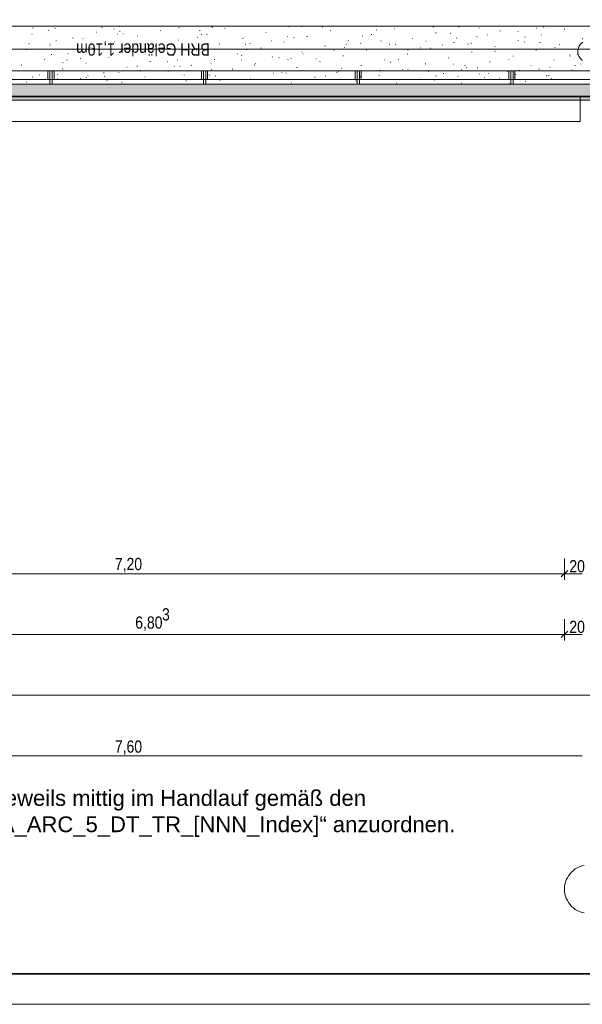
# Model space of a CAD drawing. Extents: x -743 to 300, y 62 to 1112.
# Tile 8 of 179: x -551 to -458, y 62 to 225. Entities that reach past the tile are written whole.
import ezdxf
from ezdxf.lldxf.tags import DXFTag

# ---------------------------------------------------------------- set-up
doc = ezdxf.new("R2010")
doc.units = 0
doc.layers.get('0').update_dxf_attribs({"lineweight": 13})
for name, color, linetype, lineweight, true_color in [('00_E_ST_Handlaufleuchte_Bem', 7, 'Continuous', 5, 0x7d7d00), ('30 -33 Aussenwände- 7 Fassade_ Elemente', 7, 'Continuous', 9, 0x00aacc), ('30 -36 Dächer- 1 Konstruktion', 7, 'Continuous', 35, 0x6666cc), ('30 -36 Dächer- 3 Dachbeläge', 7, 'Continuous', 15, 0x9999ff), ('30 -36 Dächer- 3 Dachbeläge Gründach', 9, 'Continuous', 9, 0x808080), ('30 -36 Dächer- 4 Dachbekleidungen', 7, 'Continuous', 9, 0xccccff), ('70 -72 Beschriftung- 1 Beschriftung allgemein', 7, 'Continuous', 9, 0xff6633), ('70 -76 Bemaßung- 2 Allgemein', 9, 'Continuous', 5, 0x808080)]:
    doc.layers.add(name, color=color, linetype=linetype, lineweight=lineweight, true_color=true_color)
for name, color, linetype, lineweight in [('40 -41 Abwasser_Wasser_Gas- 2 Wasser-1', 7, 'Continuous', 15), ('70 -71 Achsen- 1 Gebäudeachsen', 7, 'STRICHPUNKT2-A06CPV7LL0', 18), ('iwb_Plankopf Rahmen', 7, 'Continuous', 35), ('Keine-A06CPV7KL0', 7, 'Continuous', 9)]:
    doc.layers.add(name, color=color, linetype=linetype, lineweight=lineweight)
doc.styles.get("Standard").update_dxf_attribs({"font": 'ARIALN.TTF'})
tags = doc.linetypes.add('STRICHPUNKT2-A06CPV7LL0', pattern=[12.7, 6.35, -3.175, 0, -3.175]).pattern_tags.tags
tags[10:11] = [DXFTag(74, 4), DXFTag(75, 0), DXFTag(340, '0'), DXFTag(46, 0.0), DXFTag(50, 0.0), DXFTag(44, 0.0), DXFTag(45, 0.0)]
tags[8:9] = [DXFTag(74, 4), DXFTag(75, 0), DXFTag(340, '0'), DXFTag(46, 0.0), DXFTag(50, 0.0), DXFTag(44, 0.0), DXFTag(45, 0.0)]
tags[6:7] = [DXFTag(74, 4), DXFTag(75, 0), DXFTag(340, '0'), DXFTag(46, 0.0), DXFTag(50, 0.0), DXFTag(44, 0.0), DXFTag(45, 0.0)]
tags[4:5] = [DXFTag(74, 4), DXFTag(75, 0), DXFTag(340, '0'), DXFTag(46, 0.0), DXFTag(50, 0.0), DXFTag(44, 0.0), DXFTag(45, 0.0)]

# ---------------------------------------------------------------- blocks, each defined once
blk = doc.blocks.new('Referenz-A06CPV7ML0')
at = {"layer": '30 -33 Aussenwände- 7 Fassade_ Elemente', "color": 0, "linetype": 'Continuous', "ltscale": 0.13}
for p, q in [((76.46, 212.11), (-616.65, 212.11)), ((-607.45, 212.11), (-458.25, 212.11)), ((-607.45, 211.51), (-458.25, 211.51)), ((-458.25, 212.11), (-458.25, 207.97)), ((-458.25, 211.51), (-458.25, 207.97)), ((-458.25, 207.97), (-607.45, 207.97)), ((-458.25, 207.97), (-607.45, 207.97))]:
    blk.add_line(p, q, dxfattribs=at)
at = {"layer": '30 -36 Dächer- 1 Konstruktion', "color": 0, "linetype": 'Continuous', "ltscale": 0.35}
blk.add_line((-616.65, 212.11), (76.46, 212.11), dxfattribs=at)
at = {"layer": '30 -36 Dächer- 1 Konstruktion', "color": 0, "lineweight": 25}
for p, q in [((76.46, 212.11), (-616.65, 212.11)), ((-616.65, 212.11), (76.46, 212.11)), ((-616.65, 212.11), (76.46, 212.11)), ((76.46, 212.11), (-616.65, 212.11))]:
    blk.add_line(p, q, dxfattribs=at)
at = {"layer": '30 -36 Dächer- 1 Konstruktion', "color": 0, "lineweight": 5}
for p, q in [((76.46, 212.11), (-616.65, 212.11)), ((-616.65, 212.11), (76.46, 212.11)), ((-616.65, 212.11), (76.46, 212.11)), ((76.46, 212.11), (-616.65, 212.11))]:
    blk.add_line(p, q, dxfattribs=at)
at = {"layer": '30 -36 Dächer- 1 Konstruktion', "color": 0, "lineweight": -2}
for p, q in [((76.46, 212.11), (-616.65, 212.11)), ((-616.65, 212.11), (76.46, 212.11)), ((-616.65, 212.11), (76.46, 212.11)), ((76.46, 212.11), (-616.65, 212.11))]:
    blk.add_line(p, q, dxfattribs=at)
at = {"layer": '30 -36 Dächer- 1 Konstruktion', "color": 0}
blk.add_line((-616.65, 212.11), (76.46, 212.11), dxfattribs=at)
at = {"layer": '30 -36 Dächer- 3 Dachbeläge', "color": 0, "lineweight": 9}
for p, q in [((-593.85, 223.71), (76.46, 223.71)), ((-548.7, 222.37), (-548.62, 222.39)), ((-548.48, 223.42), (-548.54, 223.38)), ((-545.94, 223.01), (-545.87, 222.98)), ((-544.88, 223.33), (-544.8, 223.35)), ((-538.09, 222.68), (-538.02, 222.7)), ((-537.1, 223.51), (-537.16, 223.46)), ((-535.12, 223.17), (-535.13, 223.24)), ((-534.53, 222.38), (-534.56, 222.41)), ((-534.27, 223.63), (-534.2, 223.65)), ((-534.13, 222.89), (-534.2, 222.84)), ((-533.68, 222.43), (-533.6, 222.4)), ((-529.47, 222.9), (-529.49, 222.93)), ((-527.49, 222.98), (-527.41, 223)), ((-524.4, 223.42), (-524.43, 223.45)), ((-521.01, 223), (-520.93, 222.98)), ((-519, 223.56), (-519.01, 223.63)), ((-518.89, 223.53), (-518.95, 223.48)), ((-516.88, 223.28), (-516.81, 223.3)), ((-510.1, 222.64), (-510.02, 222.65)), ((-506.28, 223.59), (-506.2, 223.61)), ((-504.19, 223.66), (-504.11, 223.63)), ((-500.67, 223.55), (-500.73, 223.5)), ((-499.49, 222.94), (-499.42, 222.96)), ((-491.92, 223.08), (-491.85, 223.05)), ((-488.89, 223.24), (-488.81, 223.26)), ((-482.45, 223.57), (-482.51, 223.52)), ((-482.1, 222.59), (-482.03, 222.61)), ((-479.66, 222.51), (-479.59, 222.48)), ((-478.28, 223.55), (-478.21, 223.56)), ((-474.97, 223.38), (-474.9, 223.36)), ((-471.5, 222.9), (-471.42, 222.92)), ((-468.48, 222.76), (-468.51, 222.79)), ((-465.51, 223.36), (-465.47, 223.36)), ((-464.24, 223.59), (-464.29, 223.54)), ((-463.42, 223.28), (-463.45, 223.31)), ((-460.89, 223.2), (-460.82, 223.22)), ((-549.73, 220.82), (-549.75, 220.85)), ((-549.09, 220.82), (-549.15, 220.76)), ((-545.73, 220.77), (-545.66, 220.79)), ((-544.66, 221.34), (-544.69, 221.37)), ((-541.91, 221.73), (-541.84, 221.74)), ((-540.26, 221.66), (-540.19, 221.63)), ((-539.6, 221.86), (-539.62, 221.89)), ((-535.13, 221.08), (-535.05, 221.1)), ((-531.31, 222.03), (-531.23, 222.05)), ((-530.88, 220.84), (-530.93, 220.78)), ((-524.52, 221.38), (-524.45, 221.4)), ((-521.41, 221.86), (-521.34, 221.83)), ((-520.7, 222.33), (-520.63, 222.35)), ((-519.79, 222.35), (-519.85, 222.31)), ((-513.92, 221.68), (-513.84, 221.7)), ((-512.66, 220.86), (-512.72, 220.8)), ((-509.15, 221.28), (-509.08, 221.25)), ((-507.13, 221.03), (-507.06, 221.05)), ((-506.55, 221.99), (-506.54, 221.95)), ((-505.44, 221.82), (-505.51, 221.77)), ((-503.31, 221.99), (-503.24, 222.01)), ((-496.53, 221.34), (-496.45, 221.36)), ((-494.44, 220.88), (-494.5, 220.82)), ((-494.23, 222.04), (-494.15, 222.02)), ((-492.71, 222.29), (-492.63, 222.31)), ((-491.1, 221.29), (-491.16, 221.24)), ((-485.92, 221.64), (-485.85, 221.66)), ((-483.68, 221.2), (-483.71, 221.23)), ((-479.14, 220.99), (-479.06, 221.01)), ((-478.61, 221.72), (-478.64, 221.75)), ((-476.22, 220.89), (-476.28, 220.84)), ((-475.32, 221.94), (-475.24, 221.96)), ((-473.55, 222.24), (-473.58, 222.27)), ((-468.53, 221.29), (-468.46, 221.31)), ((-467.44, 221.08), (-467.37, 221.06)), ((-467.4, 221.93), (-467.32, 221.9)), ((-464.87, 220.96), (-464.88, 221.03)), ((-464.71, 222.25), (-464.64, 222.27)), ((-458.01, 220.91), (-458.06, 220.86)), ((-457.93, 221.6), (-457.85, 221.62)), ((-549.55, 219.82), (-549.48, 219.84)), ((-545.72, 220.5), (-545.68, 220.5)), ((-542.77, 219.17), (-542.69, 219.19)), ((-538.95, 220.12), (-538.87, 220.14)), ((-538.64, 220.06), (-538.57, 220.03)), ((-533.9, 219.72), (-533.87, 219.72)), ((-532.73, 219.36), (-532.66, 219.33)), ((-532.16, 219.48), (-532.09, 219.49)), ((-529.33, 219.39), (-529.34, 219.46)), ((-528.34, 220.43), (-528.27, 220.45)), ((-526.38, 219.48), (-526.3, 219.45)), ((-521.56, 219.78), (-521.48, 219.8)), ((-517.74, 220.73), (-517.66, 220.75)), ((-514.77, 219.13), (-514.7, 219.15)), ((-513.48, 220.7), (-513.4, 220.67)), ((-513.22, 219.78), (-513.23, 219.85)), ((-510.95, 220.08), (-510.88, 220.1)), ((-504.17, 219.43), (-504.09, 219.45)), ((-503.94, 219.12), (-503.97, 219.15)), ((-500.35, 220.38), (-500.27, 220.4)), ((-498.87, 219.64), (-498.9, 219.67)), ((-497.1, 220.17), (-497.11, 220.24)), ((-496.89, 220.71), (-496.81, 220.68)), ((-493.81, 220.16), (-493.84, 220.19)), ((-493.56, 219.74), (-493.49, 219.75)), ((-489.74, 220.69), (-489.67, 220.71)), ((-488.74, 220.68), (-488.77, 220.71)), ((-486.7, 219.74), (-486.62, 219.72)), ((-484.62, 220.13), (-484.55, 220.1)), ((-482.96, 220.04), (-482.88, 220.06)), ((-480.99, 220.56), (-481, 220.63)), ((-476.75, 220.75), (-476.81, 220.71)), ((-476.17, 219.39), (-476.1, 219.41)), ((-472.36, 219.56), (-472.29, 219.53)), ((-472.35, 220.34), (-472.28, 220.36)), ((-465.57, 219.69), (-465.49, 219.71)), ((-462.4, 220.22), (-462.47, 220.17)), ((-461.75, 220.65), (-461.67, 220.66)), ((-546.59, 218.22), (-546.51, 218.24)), ((-545.45, 218.99), (-545.46, 219.07)), ((-543.6, 217.68), (-543.53, 217.65)), ((-542.86, 218.14), (-542.92, 218.09)), ((-540.58, 218.37), (-540.65, 218.33)), ((-539.8, 217.57), (-539.73, 217.59)), ((-535.98, 218.52), (-535.91, 218.54)), ((-529.2, 217.87), (-529.12, 217.89)), ((-526.24, 217.84), (-526.3, 217.79)), ((-525.38, 218.83), (-525.3, 218.84)), ((-524.65, 218.16), (-524.7, 218.11)), ((-522.09, 218.94), (-522.06, 218.94)), ((-519.13, 217.57), (-519.16, 217.6)), ((-518.59, 218.18), (-518.52, 218.2)), ((-514.11, 218.91), (-514.04, 218.88)), ((-514.07, 218.09), (-514.1, 218.11)), ((-511.81, 217.53), (-511.73, 217.55)), ((-510.28, 218.16), (-510.25, 218.16)), ((-509, 218.6), (-509.03, 218.63)), ((-507.99, 218.48), (-507.91, 218.5)), ((-506.43, 218.18), (-506.49, 218.13)), ((-505.95, 218.4), (-505.87, 218.37)), ((-501.85, 218.33), (-501.78, 218.3)), ((-501.2, 217.83), (-501.13, 217.85)), ((-497.38, 218.78), (-497.31, 218.8)), ((-490.6, 218.13), (-490.52, 218.15)), ((-489.58, 217.76), (-489.51, 217.73)), ((-488.21, 218.2), (-488.27, 218.15)), ((-486.78, 219.09), (-486.7, 219.11)), ((-479.99, 218.44), (-479.92, 218.46)), ((-473.21, 217.79), (-473.13, 217.81)), ((-470, 218.22), (-470.05, 218.17)), ((-469.39, 218.74), (-469.31, 218.76)), ((-462.6, 218.09), (-462.53, 218.11)), ((-460.09, 218.98), (-460.02, 218.95)), ((-459.91, 218.78), (-459.84, 218.76)), ((-458.78, 219.04), (-458.71, 219.06)), ((-550.41, 217.27), (-550.33, 217.29)), ((-543.62, 216.62), (-543.55, 216.64)), ((-536.84, 215.97), (-536.76, 215.99)), ((-534.33, 216.01), (-534.36, 216.04)), ((-533.02, 216.92), (-532.94, 216.94)), ((-531.34, 217.11), (-531.27, 217.08)), ((-530.82, 216.43), (-530.81, 216.4)), ((-529.26, 216.53), (-529.29, 216.56)), ((-526.23, 216.27), (-526.16, 216.29)), ((-525.2, 217.05), (-525.13, 217.03)), ((-524.2, 217.05), (-524.23, 217.08)), ((-522.41, 217.22), (-522.34, 217.24)), ((-519.08, 216.53), (-519, 216.5)), ((-515.63, 216.58), (-515.55, 216.59)), ((-511.89, 217.3), (-511.96, 217.26)), ((-508.84, 215.93), (-508.77, 215.95)), ((-507.44, 215.99), (-507.44, 216.07)), ((-506.81, 215.96), (-506.74, 215.93)), ((-505.02, 216.88), (-504.95, 216.9)), ((-498.47, 217.38), (-498.44, 217.38)), ((-498.42, 216.09), (-498.34, 216.07)), ((-498.24, 216.23), (-498.16, 216.25)), ((-497.55, 216.77), (-497.61, 216.72)), ((-494.42, 217.18), (-494.34, 217.2)), ((-491.32, 216.39), (-491.33, 216.46)), ((-487.63, 216.53), (-487.56, 216.55)), ((-486.66, 216.61), (-486.62, 216.6)), ((-483.81, 217.49), (-483.74, 217.5)), ((-483.2, 216.23), (-483.26, 216.19)), ((-480.85, 215.88), (-480.77, 215.9)), ((-479.17, 217.44), (-479.09, 217.41)), ((-477.85, 216.59), (-477.84, 216.56)), ((-477.32, 217.18), (-477.25, 217.15)), ((-477.03, 216.84), (-476.95, 216.85)), ((-475.21, 216.78), (-475.21, 216.85)), ((-473.35, 215.87), (-473.37, 215.9)), ((-470.24, 216.19), (-470.17, 216.21)), ((-468.28, 216.39), (-468.31, 216.42)), ((-466.42, 217.14), (-466.35, 217.16)), ((-465.06, 216.61), (-464.98, 216.58)), ((-463.22, 216.91), (-463.24, 216.94)), ((-459.64, 216.49), (-459.56, 216.51)), ((-459.09, 217.17), (-459.1, 217.24)), ((-458.15, 217.43), (-458.18, 217.46)), ((-549.52, 214.45), (-549.55, 214.48)), ((-548.57, 215.31), (-548.49, 215.28)), ((-547.44, 215.67), (-547.37, 215.68)), ((-544.46, 214.97), (-544.49, 215)), ((-544.46, 215.71), (-544.38, 215.69)), ((-540.66, 215.02), (-540.58, 215.04)), ((-539.67, 215.21), (-539.67, 215.28)), ((-539.39, 215.49), (-539.42, 215.52)), ((-536.63, 215.47), (-536.69, 215.41)), ((-536.3, 214.73), (-536.23, 214.7)), ((-533.87, 214.37), (-533.8, 214.39)), ((-530.05, 215.32), (-529.98, 215.34)), ((-523.55, 215.6), (-523.56, 215.67)), ((-523.27, 214.67), (-523.19, 214.69)), ((-519.45, 215.62), (-519.37, 215.64)), ((-518.42, 215.49), (-518.47, 215.43)), ((-517.67, 214.75), (-517.6, 214.73)), ((-512.66, 214.97), (-512.59, 214.99)), ((-505.88, 214.32), (-505.8, 214.34)), ((-502.06, 215.28), (-501.98, 215.3)), ((-500.2, 215.51), (-500.26, 215.45)), ((-495.27, 214.63), (-495.2, 214.65)), ((-494.55, 215.38), (-494.47, 215.35)), ((-491.45, 215.58), (-491.38, 215.6)), ((-488.54, 214.31), (-488.57, 214.34)), ((-484.67, 214.93), (-484.59, 214.95)), ((-483.48, 214.83), (-483.5, 214.86)), ((-482.28, 214.81), (-482.21, 214.78)), ((-481.98, 215.52), (-482.04, 215.47)), ((-478.41, 215.35), (-478.44, 215.38)), ((-477.88, 214.28), (-477.81, 214.3)), ((-474.85, 215.83), (-474.81, 215.82)), ((-474.06, 215.23), (-473.99, 215.25)), ((-471.64, 215.13), (-471.56, 215.11)), ((-468.85, 215.7), (-468.92, 215.65)), ((-467.28, 214.59), (-467.2, 214.6)), ((-463.77, 215.54), (-463.82, 215.49)), ((-463.46, 215.54), (-463.38, 215.56)), ((-463.04, 215.05), (-463, 215.04)), ((76.46, 214.11), (-614.65, 214.11)), ((-524.04, 214.16), (-523.97, 214.13)), ((-470.02, 214.23), (-469.95, 214.2))]:
    blk.add_line(p, q, dxfattribs=at)
at = {"layer": '30 -36 Dächer- 3 Dachbeläge', "color": 0, "linetype": 'Continuous', "ltscale": 0.15}
for p, q in [((76.46, 214.11), (-614.65, 214.11)), ((-617.25, 211.51), (76.46, 211.51))]:
    blk.add_line(p, q, dxfattribs=at)
at = {"layer": '30 -36 Dächer- 3 Dachbeläge', "color": 0, "lineweight": 0}
for points in [[(-614.65, 211.51), (-614.65, 214.11), (76.46, 212.65)], [(76.46, 212.65), (-614.65, 214.11), (76.46, 214.11)], [(-614.65, 211.51), (76.46, 212.65), (76.46, 211.51)]]:
    blk.add_solid(points, dxfattribs=at)
at = {"layer": '30 -36 Dächer- 3 Dachbeläge Gründach', "color": 0, "linetype": 'Continuous', "ltscale": 0.13}
blk.add_line((-593.85, 223.71), (76.46, 223.71), dxfattribs=at)
at = {"layer": '30 -36 Dächer- 4 Dachbekleidungen', "color": 0, "linetype": 'Continuous', "ltscale": 0.13}
for p, q in [((76.46, 216.31), (-613.85, 216.31)), ((-546.02, 214.91), (-546.02, 216.31)), ((-546.02, 216.31), (-545.72, 216.31)), ((-545.72, 214.91), (-545.72, 216.31)), ((-545.72, 216.31), (-545.32, 216.31)), ((-545.32, 216.31), (-545.32, 214.91)), ((-545.02, 216.31), (-545.32, 216.31)), ((-545.02, 214.91), (-545.02, 216.31)), ((-520.69, 214.91), (-520.69, 216.31)), ((-520.69, 216.31), (-520.39, 216.31)), ((-520.39, 214.91), (-520.39, 216.31)), ((-520.39, 216.31), (-519.99, 216.31)), ((-519.99, 216.31), (-519.99, 214.91)), ((-519.69, 216.31), (-519.99, 216.31)), ((-519.69, 214.91), (-519.69, 216.31)), ((-495.35, 214.91), (-495.35, 216.31)), ((-495.35, 216.31), (-495.05, 216.31)), ((-495.05, 214.91), (-495.05, 216.31)), ((-495.05, 216.31), (-494.65, 216.31)), ((-494.65, 216.31), (-494.65, 214.91)), ((-494.35, 216.31), (-494.65, 216.31)), ((-494.35, 214.91), (-494.35, 216.31)), ((-470.02, 214.91), (-470.02, 216.31)), ((-470.02, 216.31), (-469.72, 216.31)), ((-469.72, 214.91), (-469.72, 216.31)), ((-469.72, 216.31), (-469.32, 216.31)), ((-469.32, 216.31), (-469.32, 214.91)), ((-469.02, 216.31), (-469.32, 216.31)), ((-469.02, 214.91), (-469.02, 216.31)), ((-613.85, 214.91), (76.46, 214.91)), ((-545.32, 214.91), (-545.72, 214.91)), ((-545.72, 214.91), (-545.72, 214.11)), ((-545.32, 214.11), (-545.32, 214.91)), ((-519.99, 214.91), (-520.39, 214.91)), ((-520.39, 214.91), (-520.39, 214.11)), ((-519.99, 214.11), (-519.99, 214.91)), ((-494.65, 214.91), (-495.05, 214.91)), ((-495.05, 214.91), (-495.05, 214.11)), ((-494.65, 214.11), (-494.65, 214.91)), ((-469.32, 214.91), (-469.72, 214.91)), ((-469.72, 214.91), (-469.72, 214.11)), ((-469.32, 214.11), (-469.32, 214.91)), ((-545.72, 214.11), (-545.32, 214.11)), ((-520.39, 214.11), (-519.99, 214.11)), ((-495.05, 214.11), (-494.65, 214.11)), ((-469.72, 214.11), (-469.32, 214.11))]:
    blk.add_line(p, q, dxfattribs=at)
at = {"layer": '40 -41 Abwasser_Wasser_Gas- 2 Wasser-1', "color": 0, "linetype": 'Continuous', "ltscale": 0.15}
for p, q in [((-458.21, 220.7), (-458.08, 220.83)), ((-458.08, 220.83), (-457.95, 220.94)), ((-457.95, 220.94), (-457.8, 221.04)), ((-458.65, 219.57), (-458.64, 219.75)), ((-458.65, 219.39), (-458.65, 219.57)), ((-458.63, 219.22), (-458.65, 219.39)), ((-458.64, 219.75), (-458.6, 219.92)), ((-458.59, 219.05), (-458.63, 219.22)), ((-458.6, 219.92), (-458.56, 220.09)), ((-458.56, 220.09), (-458.49, 220.25)), ((-458.49, 220.25), (-458.41, 220.41)), ((-458.41, 220.41), (-458.32, 220.56)), ((-458.32, 220.56), (-458.21, 220.7)), ((-458.54, 218.88), (-458.59, 219.05)), ((-458.47, 218.72), (-458.54, 218.88)), ((-458.38, 218.56), (-458.47, 218.72)), ((-458.28, 218.42), (-458.38, 218.56)), ((-458.17, 218.28), (-458.28, 218.42)), ((-458.04, 218.16), (-458.17, 218.28)), ((-457.9, 218.05), (-458.04, 218.16))]:
    blk.add_line(p, q, dxfattribs=at)
at = {"layer": '70 -71 Achsen- 1 Gebäudeachsen', "color": 0, "linetype": 'STRICHPUNKT2-A06CPV7LL0', "ltscale": 0.18}
blk.add_line((-682.49, 219.91), (76.46, 219.91), dxfattribs=at)
at = {"layer": '70 -76 Bemaßung- 2 Allgemein', "color": 0, "linetype": 'Continuous', "ltscale": 0.13}
for p, q in [((-460.85, 135.91), (-460.85, 132.41)), ((-460.85, 135.91), (-460.85, 132.41)), ((-461.91, 133.41), (-603.79, 133.41)), ((-459.85, 133.41), (-461.91, 133.41)), ((-461.85, 133.41), (-459.79, 133.41)), ((-457.91, 133.41), (-459.79, 133.41)), ((-460.85, 125.91), (-460.85, 122.41)), ((-460.85, 125.91), (-460.85, 122.41)), ((-461.91, 123.41), (-595.85, 123.41)), ((-459.85, 123.41), (-461.91, 123.41)), ((-461.85, 123.41), (-459.79, 123.41)), ((-457.91, 123.41), (-459.79, 123.41)), ((76.46, 113.41), (-595.85, 113.41)), ((-457.91, 103.41), (-607.79, 103.41))]:
    blk.add_line(p, q, dxfattribs=at)
at = {"layer": '70 -76 Bemaßung- 2 Allgemein', "color": 0, "linetype": 'Continuous', "lineweight": 20, "ltscale": 0.2}
for p, q in [((-460.32, 133.94), (-461.38, 132.88)), ((-461.38, 132.88), (-460.32, 133.94)), ((-460.32, 123.94), (-461.38, 122.88)), ((-461.38, 122.88), (-460.32, 123.94))]:
    blk.add_line(p, q, dxfattribs=at)
at = {"layer": 'Keine-A06CPV7KL0', "color": 0, "linetype": 'Continuous', "ltscale": 0.13}
for p, q in [((-459.68, 84.24), (-459.39, 84.5)), ((-459.39, 84.5), (-459.07, 84.74)), ((-459.07, 84.74), (-458.74, 84.94)), ((-458.74, 84.94), (-458.38, 85.11)), ((-458.38, 85.11), (-458.01, 85.24)), ((-458.01, 85.24), (-457.63, 85.34)), ((-460.68, 82.57), (-460.55, 82.94)), ((-460.55, 82.94), (-460.38, 83.3)), ((-460.38, 83.3), (-460.18, 83.63)), ((-460.18, 83.63), (-459.94, 83.95)), ((-459.94, 83.95), (-459.68, 84.24)), ((-460.85, 81.41), (-460.83, 81.8)), ((-460.83, 81.02), (-460.85, 81.41)), ((-460.83, 81.8), (-460.78, 82.19)), ((-460.78, 82.19), (-460.68, 82.57)), ((-460.78, 80.63), (-460.83, 81.02)), ((-460.68, 80.25), (-460.78, 80.63)), ((-460.55, 79.88), (-460.68, 80.25)), ((-460.38, 79.53), (-460.55, 79.88)), ((-460.18, 79.19), (-460.38, 79.53)), ((-459.94, 78.87), (-460.18, 79.19)), ((-459.68, 78.58), (-459.94, 78.87)), ((-459.39, 78.32), (-459.68, 78.58)), ((-459.07, 78.09), (-459.39, 78.32)), ((-458.74, 77.88), (-459.07, 78.09)), ((-458.38, 77.72), (-458.74, 77.88)), ((-458.01, 77.58), (-458.38, 77.72)), ((-457.63, 77.49), (-458.01, 77.58))]:
    blk.add_line(p, q, dxfattribs=at)
at = {"layer": '70 -72 Beschriftung- 1 Beschriftung allgemein', "color": 0, "linetype": 'Continuous', "ltscale": 0.13, "insert": (-519.33, 218.83), "char_height": 2.0138, "attachment_point": 1, "rotation": 180}
blk.add_mtext('{\\fArial Narrow;BRH Geländer 1,10m}', dxfattribs=at)
at = {"layer": '70 -76 Bemaßung- 2 Allgemein', "color": 0, "linetype": 'Continuous', "ltscale": 0.13, "char_height": 2.0138, "attachment_point": 1}
for s, insert in [('{\\fArial Narrow;7,20}', (-534.99, 136.03)), ('{\\fArial Narrow;20}', (-460.05, 135.66)), ('{\\fArial Narrow;3}', (-527.22, 127.72)), ('{\\fArial Narrow;6,80}', (-531.63, 126.38)), ('{\\fArial Narrow;20}', (-460.05, 125.66)), ('{\\fArial Narrow;7,60}', (-534.99, 105.93))]:
    blk.add_mtext(s, dxfattribs=dict(at, insert=insert))

msp = doc.modelspace()

# ---------------------------------------------------------------- linework, layer by layer
at = {"layer": 'iwb_Plankopf Rahmen', "color": 8, "lineweight": 13, "ltscale": 0.13, "true_color": 0x808080}
msp.add_lwpolyline([(300.35, 62.43), (-719.65, 62.43), (-719.65, 1112.43), (300.35, 1112.43), (300.35, 62.43)], close=True, dxfattribs=at)
at = {"layer": 'iwb_Plankopf Rahmen', "ltscale": 0.35}
msp.add_lwpolyline([(-699.65, 67.43), (-699.65, 1107.43), (295.35, 1107.43), (295.35, 67.43), (-599.65, 67.43), (-699.65, 67.43)], close=True, dxfattribs=at)

# ---------------------------------------------------------------- block references
at = {"color": 8, "lineweight": 13, "ltscale": 0.13, "true_color": 0x808080}
msp.add_blockref('Referenz-A06CPV7ML0', (0, 0), dxfattribs=at)

# ---------------------------------------------------------------- texts
at = {"layer": '00_E_ST_Handlaufleuchte_Bem', "ltscale": 0.13, "char_height": 2.6, "attachment_point": 1}
for s, insert in [('{\\fArial;Handlaufleuchten sind jeweils mittig im Handlauf gemäß den }', (-590.88, 97.75)), ('{\\fArial;Architektur-Details „KRA_ARC_5_DT_TR_[NNN_Index]“ anzuordnen.}', (-590.88, 93.41))]:
    msp.add_mtext(s, dxfattribs=dict(at, insert=insert))

doc.saveas('drawing.dxf')
